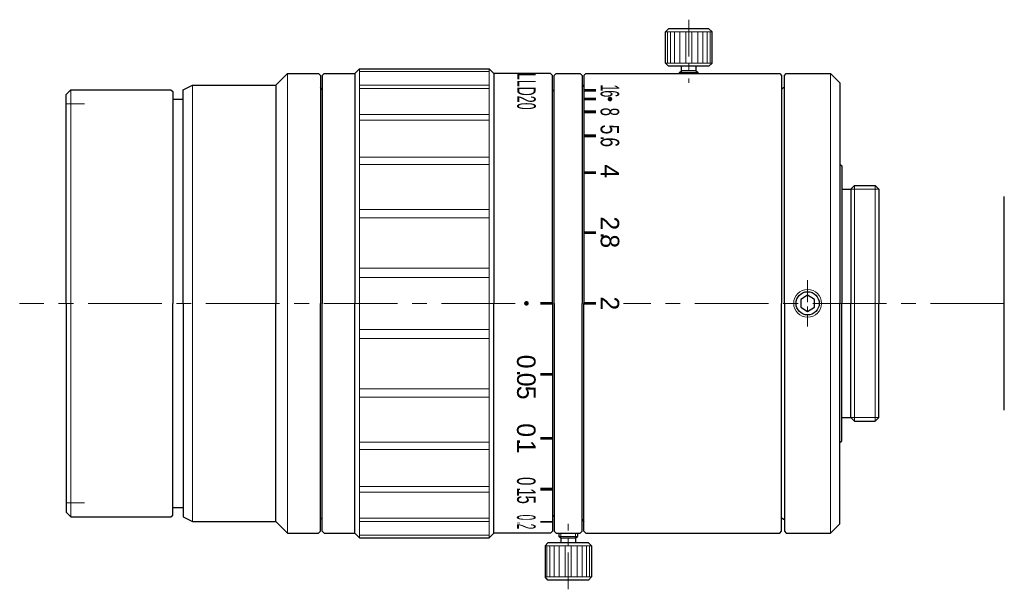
# Model space of a CAD drawing. Header units: millimetres. Extents: x 1 to 108, y 19 to 81.
import ezdxf
from ezdxf.enums import TextEntityAlignment as Align

# ---------------------------------------------------------------- set-up
doc = ezdxf.new("R2010")
doc.units = ezdxf.units.MM
doc.header["$LTSCALE"] = 0.25
doc.linetypes.add('CENTER', pattern=[50.8, 31.75, -6.35, 6.35, -6.35])
doc.layers.add('00_補助線', color=252, linetype='Continuous', lineweight=0, plot=False)
for name, color, linetype, lineweight in [('01_外形線', 7, 'Continuous', 30), ('02_ﾈｼﾞ（断面）・遮光線仕切り', 7, 'Continuous', 20), ('03_ﾈｼﾞ・ﾛｰﾚｯﾄ・遮光線', 7, 'Continuous', 9), ('04_中心線', 1, 'CENTER', 20), ('06_面取線', 7, 'Continuous', 9), ('09_文字', 2, 'Continuous', 20)]:
    doc.layers.add(name, color=color, linetype=linetype, lineweight=lineweight)
doc.styles.add('VS Standard', font='txt', dxfattribs={"height": 3})

# ---------------------------------------------------------------- blocks, each defined once
blk = doc.blocks.new('HM30##')
at = {"layer": '01_外形線'}
blk.add_lwpolyline([(-0.75, -0.43), (0, -0.87), (0.75, -0.43), (0.75, 0.43), (0, 0.87), (-0.75, 0.43)], close=True, dxfattribs=at)
blk.add_circle((0, 0), 1.25, dxfattribs=at)
at = {"layer": '03_ﾈｼﾞ・ﾛｰﾚｯﾄ・遮光線'}
blk.add_circle((0, 0), 1.5, dxfattribs=at)

msp = doc.modelspace()

# ---------------------------------------------------------------- hatches: boundary and pattern name
at = {"layer": '01_外形線'}
h = msp.add_hatch(color=256, dxfattribs=at)
h.dxf.hatch_style = 1
h.paths.add_polyline_path([(63.52, 72.8), (63.52, 73.1), (62.22, 73.1), (62.22, 72.8)])
h = msp.add_hatch(color=256, dxfattribs=at)
h.dxf.hatch_style = 1
h.paths.add_polyline_path([(63.52, 71.85), (63.52, 72.15), (62.22, 72.15), (62.22, 71.85)])
h = msp.add_hatch(color=256, dxfattribs=at)
h.dxf.hatch_style = 1
h.paths.add_polyline_path([(63.52, 70.48), (63.52, 70.78), (62.22, 70.78), (62.22, 70.48)])
h = msp.add_hatch(color=256, dxfattribs=at)
h.dxf.hatch_style = 1
h.paths.add_polyline_path([(63.52, 67.89), (63.52, 68.19), (62.22, 68.19), (62.22, 67.89)])
h = msp.add_hatch(color=256, dxfattribs=at)
h.dxf.hatch_style = 1
h.paths.add_polyline_path([(63.52, 63.93), (63.52, 64.23), (62.22, 64.23), (62.22, 63.93)])
h = msp.add_hatch(color=256, dxfattribs=at)
h.dxf.hatch_style = 1
h.paths.add_polyline_path([(63.52, 57.46), (63.52, 57.76), (62.22, 57.76), (62.22, 57.46)])
h = msp.add_hatch(color=256, dxfattribs=at)
h.dxf.hatch_style = 1
h.paths.add_polyline_path([(57.52, 49.85), (57.52, 50.15), (58.82, 50.15), (58.82, 49.85)])
h = msp.add_hatch(color=256, dxfattribs=at)
h.dxf.hatch_style = 1
h.paths.add_polyline_path([(63.52, 49.85), (63.52, 50.15), (62.22, 50.15), (62.22, 49.85)])
h = msp.add_hatch(color=256, dxfattribs=at)
h.dxf.hatch_style = 1
h.paths.add_polyline_path([(57.52, 42.2), (57.52, 42.5), (58.82, 42.5), (58.82, 42.2)])
h = msp.add_hatch(color=256, dxfattribs=at)
h.dxf.hatch_style = 1
h.paths.add_polyline_path([(57.52, 35.3), (57.52, 35.6), (58.82, 35.6), (58.82, 35.3)])
h = msp.add_hatch(color=256, dxfattribs=at)
h.dxf.hatch_style = 1
h.paths.add_polyline_path([(57.52, 29.83), (57.52, 30.13), (58.82, 30.13), (58.82, 29.83)])
h = msp.add_hatch(color=256, dxfattribs=at)
h.dxf.hatch_style = 1
h.paths.add_polyline_path([(57.52, 26.36), (57.52, 26.56), (58.82, 26.56), (58.82, 26.36)])
at = {"layer": '09_文字'}
h = msp.add_hatch(color=256, dxfattribs=at)
h.dxf.hatch_style = 1
h.paths.add_polyline_path([(65.02, 71.75, 1), (65.02, 72.25, 1)])
h = msp.add_hatch(color=256, dxfattribs=at)
h.dxf.hatch_style = 1
h.paths.add_polyline_path([(56.02, 49.75, 1), (56.02, 50.25, 1)])

# ---------------------------------------------------------------- linework, layer by layer
at = {"layer": '00_補助線'}
for p, q in [((6.41, 71.5), (8.41, 71.5)), ((6.41, 28.5), (8.41, 28.5))]:
    msp.add_line(p, q, dxfattribs=at)
at = {"layer": '01_外形線'}
for p, q in [((71.34, 79.55), (71.02, 79.23)), ((71.02, 75.88), (71.02, 79.23)), ((75.69, 79.55), (71.34, 79.55)), ((75.69, 79.55), (76.02, 79.23)), ((76.02, 75.88), (76.02, 79.23)), ((71.34, 75.55), (71.02, 75.88)), ((75.69, 75.55), (71.34, 75.55)), ((72.72, 75.05), (72.72, 75.55)), ((74.32, 75.05), (74.32, 75.55)), ((75.69, 75.55), (76.02, 75.88)), ((29.02, 73.5), (30.27, 74.75)), ((30.27, 74.75), (33.62, 74.75)), ((33.82, 74.55), (33.62, 74.75)), ((33.82, 74.55), (33.82, 50)), ((34.02, 74.55), (34.22, 74.75)), ((34.02, 74.55), (34.02, 50)), ((34.22, 74.75), (37.52, 74.75)), ((37.52, 74.75), (38.02, 75.25)), ((37.52, 74.75), (37.52, 50)), ((38.02, 75.25), (52.02, 75.25)), ((52.52, 74.75), (52.02, 75.25)), ((58.62, 74.75), (52.52, 74.75)), ((52.52, 74.75), (52.52, 50)), ((58.62, 74.75), (58.82, 74.55)), ((58.82, 50), (58.82, 74.55)), ((59.02, 74.55), (59.22, 74.75)), ((59.02, 50), (59.02, 74.55)), ((59.22, 74.75), (61.82, 74.75)), ((61.82, 74.75), (62.02, 74.55)), ((62.02, 74.55), (62.02, 50)), ((62.22, 74.55), (62.42, 74.75)), ((62.22, 74.55), (62.22, 50)), ((62.42, 74.75), (83.32, 74.75)), ((72.52, 74.85), (72.72, 75.05)), ((72.52, 74.75), (72.52, 74.85)), ((74.32, 75.05), (72.72, 75.05)), ((74.32, 75.05), (74.52, 74.85)), ((74.52, 74.75), (74.52, 74.85)), ((83.32, 74.75), (83.52, 74.55)), ((83.52, 74.55), (83.52, 50)), ((83.82, 74.55), (84.02, 74.75)), ((83.82, 50), (83.82, 74.55)), ((84.02, 74.75), (88.79, 74.75)), ((88.79, 74.75), (89.79, 73.75)), ((19.02, 73), (20.02, 73.5)), ((20.02, 73.5), (29.02, 73.5)), ((29.02, 73.5), (29.02, 73.5)), ((29.02, 73.5), (29.02, 50)), ((33.82, 73.25), (33.82, 73.25)), ((34.02, 73.05), (33.82, 73.25)), ((62.02, 73.3), (62.22, 73.5)), ((62.22, 73.5), (62.22, 73.5)), ((83.52, 73.25), (83.52, 73.25)), ((83.52, 73.05), (83.72, 73.25)), ((83.72, 73.25), (83.82, 73.25)), ((89.79, 73.75), (89.79, 50)), ((6.41, 72.5), (6.91, 73)), ((6.41, 50), (6.41, 72.5)), ((6.91, 73), (17.71, 73)), ((17.71, 73), (17.91, 72.8)), ((17.91, 72.8), (17.91, 50)), ((19.02, 50), (19.02, 73)), ((58.82, 73), (59.02, 72.8)), ((17.91, 72), (19.02, 72)), ((89.79, 65), (89.79, 65)), ((89.79, 65), (89.99, 64.8)), ((89.99, 64.8), (89.99, 50)), ((90.99, 62.3), (91.38, 62.7)), ((91.38, 62.7), (93.59, 62.7)), ((93.99, 62.3), (93.59, 62.7)), ((89.99, 62.3), (90.99, 62.3)), ((90.99, 62.3), (90.99, 62.3)), ((90.99, 62.3), (90.99, 50)), ((93.99, 62.3), (93.99, 50)), ((107.51, 38.5), (107.51, 61.5)), ((6.41, 50), (6.41, 27.5)), ((17.91, 27.2), (17.91, 50)), ((19.02, 50), (19.02, 27)), ((29.02, 26.5), (29.02, 50)), ((33.82, 25.45), (33.82, 50)), ((34.02, 25.45), (34.02, 50)), ((37.52, 25.25), (37.52, 50)), ((52.52, 25.25), (52.52, 50)), ((58.82, 50), (58.82, 25.45)), ((59.02, 50), (59.02, 25.45)), ((62.02, 25.45), (62.02, 50)), ((62.22, 25.45), (62.22, 50)), ((83.52, 25.45), (83.52, 50)), ((83.82, 50), (83.82, 25.45)), ((89.79, 26.25), (89.79, 50)), ((89.99, 35.2), (89.99, 50)), ((90.99, 37.7), (90.99, 50)), ((93.99, 37.7), (93.99, 50)), ((89.99, 37.7), (90.99, 37.7)), ((90.99, 37.7), (90.99, 37.7)), ((90.99, 37.7), (91.38, 37.3)), ((91.38, 37.3), (93.59, 37.3)), ((93.99, 37.7), (93.59, 37.3)), ((89.79, 35), (89.99, 35.2)), ((89.79, 35), (89.79, 35)), ((17.91, 28), (19.02, 28)), ((6.41, 27.5), (6.91, 27)), ((6.91, 27), (17.71, 27)), ((17.71, 27), (17.91, 27.2)), ((19.02, 27), (20.02, 26.5)), ((34.02, 26.95), (33.82, 26.75)), ((33.82, 26.75), (33.82, 26.75)), ((58.82, 27), (59.02, 27.2)), ((62.02, 26.7), (62.22, 26.5)), ((83.52, 26.95), (83.72, 26.75)), ((83.52, 26.75), (83.52, 26.75)), ((83.72, 26.75), (83.82, 26.75)), ((20.02, 26.5), (29.02, 26.5)), ((29.02, 26.5), (29.02, 26.5)), ((29.02, 26.5), (30.27, 25.25)), ((62.22, 26.5), (62.22, 26.5)), ((88.79, 25.25), (89.79, 26.25)), ((30.27, 25.25), (33.62, 25.25)), ((33.82, 25.45), (33.62, 25.25)), ((34.02, 25.45), (34.22, 25.25)), ((34.22, 25.25), (37.52, 25.25)), ((37.52, 25.25), (38.02, 24.75)), ((38.02, 24.75), (52.02, 24.75)), ((52.52, 25.25), (52.02, 24.75)), ((58.62, 25.25), (52.52, 25.25)), ((58.62, 25.25), (58.82, 25.45)), ((59.02, 25.45), (59.22, 25.25)), ((59.22, 25.25), (61.82, 25.25)), ((59.52, 25.25), (59.52, 24.9)), ((59.72, 24.7), (59.52, 24.9)), ((59.72, 24.7), (59.72, 24.2)), ((61.32, 24.7), (59.72, 24.7)), ((61.32, 24.7), (61.52, 24.9)), ((61.32, 24.7), (61.32, 24.2)), ((61.52, 25.25), (61.52, 24.9)), ((61.82, 25.25), (62.02, 25.45)), ((62.22, 25.45), (62.42, 25.25)), ((62.42, 25.25), (83.32, 25.25)), ((83.32, 25.25), (83.52, 25.45)), ((83.82, 25.45), (84.02, 25.25)), ((84.02, 25.25), (88.79, 25.25)), ((58.34, 24.2), (58.02, 23.88)), ((58.02, 23.88), (58.02, 20.53)), ((62.69, 24.2), (58.34, 24.2)), ((62.69, 24.2), (63.02, 23.88)), ((63.02, 23.88), (63.02, 20.53)), ((58.34, 20.2), (58.02, 20.53)), ((62.69, 20.2), (58.34, 20.2)), ((62.69, 20.2), (63.02, 20.53))]:
    msp.add_line(p, q, dxfattribs=at)
at = {"layer": '02_ﾈｼﾞ（断面）・遮光線仕切り'}
for p, q in [((72.72, 74.75), (72.72, 75.05)), ((74.32, 74.75), (74.32, 75.05)), ((90.99, 62.3), (93.99, 62.3)), ((90.99, 37.7), (93.99, 37.7)), ((59.72, 25.25), (59.72, 24.7)), ((61.32, 25.25), (61.32, 24.7))]:
    msp.add_line(p, q, dxfattribs=at)
at = {"layer": '03_ﾈｼﾞ・ﾛｰﾚｯﾄ・遮光線'}
for p, q in [((38.02, 74.96), (52.02, 74.96)), ((38.02, 73.51), (52.02, 73.51)), ((38.02, 73.13), (52.02, 73.13)), ((38.02, 70.33), (52.02, 70.33)), ((38.02, 69.72), (52.02, 69.72)), ((38.02, 65.76), (52.02, 65.76)), ((38.02, 64.97), (52.02, 64.97)), ((38.02, 60.12), (52.02, 60.12)), ((38.02, 59.2), (52.02, 59.2)), ((38.02, 53.79), (52.02, 53.79)), ((38.02, 52.8), (52.02, 52.8)), ((38.02, 47.2), (52.02, 47.2)), ((38.02, 46.21), (52.02, 46.21)), ((38.02, 40.8), (52.02, 40.8)), ((38.02, 39.88), (52.02, 39.88)), ((38.02, 35.03), (52.02, 35.03)), ((38.02, 34.24), (52.02, 34.24)), ((38.02, 30.28), (52.02, 30.28)), ((38.02, 29.67), (52.02, 29.67)), ((38.02, 26.87), (52.02, 26.87)), ((38.02, 26.49), (52.02, 26.49)), ((38.02, 25.04), (52.02, 25.04))]:
    msp.add_line(p, q, dxfattribs=at)
at = {"layer": '04_中心線', "ltscale": 0.5}
for p, q in [((73.52, 80.55), (73.52, 73.75)), ((60.52, 19.2), (60.52, 26.25))]:
    msp.add_line(p, q, dxfattribs=at)
at = {"layer": '04_中心線', "ltscale": 0.3}
msp.add_line((86.32, 52.5), (86.32, 47.5), dxfattribs=at)
at = {"layer": '04_中心線'}
for p, q in [((54.82, 50), (1.41, 50)), ((107.51, 50), (66.49, 50))]:
    msp.add_line(p, q, dxfattribs=at)
at = {"layer": '06_面取線'}
for p, q in [((76.02, 79.23), (71.02, 79.23)), ((71.21, 79.23), (71.21, 75.88)), ((71.53, 79.23), (71.53, 75.88)), ((71.99, 79.23), (71.99, 75.88)), ((72.56, 79.23), (72.56, 75.88)), ((73.19, 79.23), (73.19, 75.88)), ((73.84, 79.23), (73.84, 75.88)), ((74.47, 79.23), (74.47, 75.88)), ((75.04, 79.23), (75.04, 75.88)), ((75.5, 79.23), (75.5, 75.88)), ((75.83, 79.23), (75.83, 75.88)), ((76.02, 75.88), (71.02, 75.88)), ((30.27, 74.75), (30.27, 50)), ((38.02, 75.25), (38.02, 50)), ((52.02, 75.25), (52.02, 50)), ((74.52, 74.85), (72.52, 74.85)), ((88.79, 74.75), (88.79, 50)), ((20.02, 73.5), (20.02, 50)), ((6.91, 73), (6.91, 50)), ((91.38, 62.7), (91.38, 50)), ((93.59, 62.7), (93.59, 50)), ((6.91, 27), (6.91, 50)), ((20.02, 26.5), (20.02, 50)), ((30.27, 25.25), (30.27, 50)), ((38.02, 24.75), (38.02, 50)), ((52.02, 24.75), (52.02, 50)), ((88.79, 25.25), (88.79, 50)), ((91.38, 37.3), (91.38, 50)), ((93.59, 37.3), (93.59, 50)), ((61.52, 24.9), (59.52, 24.9)), ((63.02, 23.88), (58.02, 23.88)), ((58.21, 20.53), (58.21, 23.88)), ((58.53, 20.53), (58.53, 23.88)), ((58.99, 20.53), (58.99, 23.88)), ((59.56, 20.53), (59.56, 23.88)), ((60.19, 20.53), (60.19, 23.88)), ((60.84, 20.53), (60.84, 23.88)), ((61.47, 20.53), (61.47, 23.88)), ((62.04, 20.53), (62.04, 23.88)), ((62.5, 20.53), (62.5, 23.88)), ((62.83, 20.53), (62.83, 23.88)), ((63.02, 20.53), (58.02, 20.53))]:
    msp.add_line(p, q, dxfattribs=at)

# ---------------------------------------------------------------- block references
at = {"layer": '01_外形線'}
msp.add_blockref('HM30##', (86.32, 50), dxfattribs=at)

# ---------------------------------------------------------------- texts
at = {"layer": '09_文字', "style": 'VS Standard'}
for s, width, p in [('LLD20', 0.5, (57.02, 72.84)), ('1', 0.5, (66.02, 73.2)), ('6', 0.5, (66.01, 72.57)), ('8', 0.6, (66.01, 70.63)), ('5', 0.7, (66.01, 68.73)), ('.', 0.7, (66.02, 67.8)), ('6', 0.7, (66.02, 67.35)), ('0', 0.6, (57, 30.84)), ('.', 0.6, (57.01, 29.98)), ('1', 0.6, (57.01, 29.65)), ('5', 0.6, (57.01, 28.85)), ('0', 0.4, (57, 26.94)), ('.', 0.4, (57.01, 26.34)), ('2', 0.4, (57.01, 25.96))]:
    msp.add_text(s, height=2, rotation=270, dxfattribs=dict(at, width=width)).set_placement(p, align=Align.TOP_CENTER)
for s, p in [('4', (66.01, 64.22)), ('2', (66.01, 58.62)), ('.', (66.02, 57.3)), ('8', (66.02, 56.69)), ('2', (66.01, 50)), ('0', (57, 43.72)), ('.', (57.01, 42.48)), ('0', (57.01, 41.78)), ('5', (57.01, 40.38)), ('0', (57, 36.34)), ('.', (57.01, 35.1)), ('1', (57.01, 34.56))]:
    msp.add_text(s, height=2, rotation=270, dxfattribs=at).set_placement(p, align=Align.TOP_CENTER)

doc.saveas('drawing.dxf')
